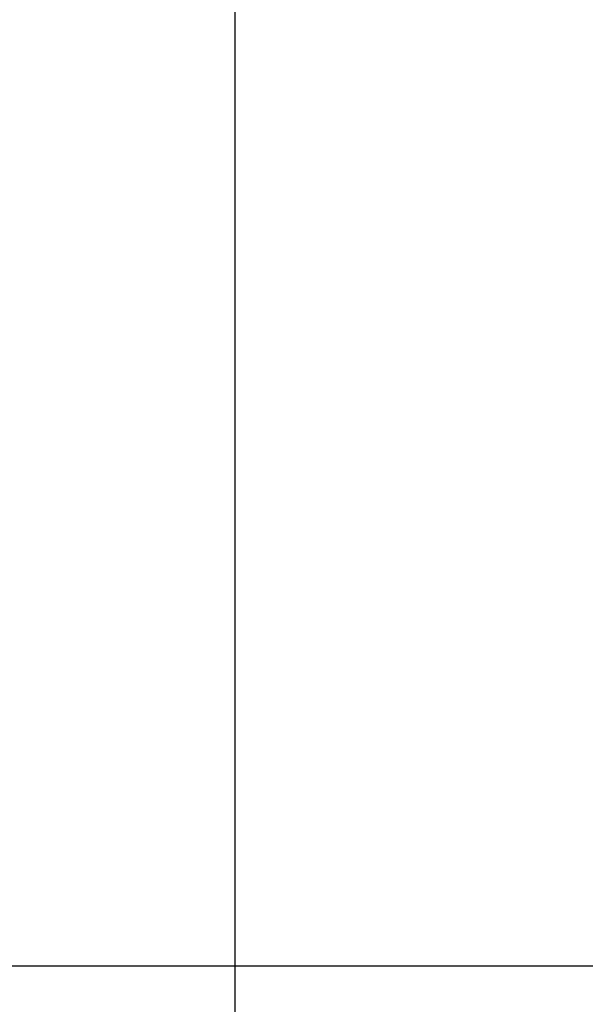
# Model space of a CAD drawing. Extents: x -381 to 2037, y -503 to 705.
# Tile 4 of 55: x -180 to -170, y 60 to 78. Entities that reach past the tile are written whole.
import ezdxf
from ezdxf.lldxf.tags import DXFTag

# ---------------------------------------------------------------- set-up
doc = ezdxf.new("R2010")
doc.units = 0
doc.header["$LTSCALE"] = 2
doc.header["$MEASUREMENT"] = 0
doc.layers.add('CL', color=1, linetype='CENTER')
doc.layers.add('OUT', color=3, linetype='Continuous')
tags = doc.linetypes.add('CENTER', pattern=[2, 1.25, -0.25, 0.25, -0.25]).pattern_tags.tags
tags[10:11] = [DXFTag(74, 4), DXFTag(75, 0), DXFTag(340, '0'), DXFTag(46, 0.0), DXFTag(50, 0.0), DXFTag(44, 0.0), DXFTag(45, 0.0)]
tags[8:9] = [DXFTag(74, 4), DXFTag(75, 0), DXFTag(340, '0'), DXFTag(46, 0.0), DXFTag(50, 0.0), DXFTag(44, 0.0), DXFTag(45, 0.0)]
tags[6:7] = [DXFTag(74, 4), DXFTag(75, 0), DXFTag(340, '0'), DXFTag(46, 0.0), DXFTag(50, 0.0), DXFTag(44, 0.0), DXFTag(45, 0.0)]
tags[4:5] = [DXFTag(74, 4), DXFTag(75, 0), DXFTag(340, '0'), DXFTag(46, 0.0), DXFTag(50, 0.0), DXFTag(44, 0.0), DXFTag(45, 0.0)]

msp = doc.modelspace()

# ---------------------------------------------------------------- linework, layer by layer
at = {"layer": 'CL', "color": 0, "ltscale": 5}
msp.add_line((-206.432, 61.127), (-28.296, 61.127), dxfattribs=at)
at = {"layer": 'OUT', "color": 0}
msp.add_line((-176.209, 96.037), (-176.209, 26.216), dxfattribs=at)

doc.saveas('drawing.dxf')
